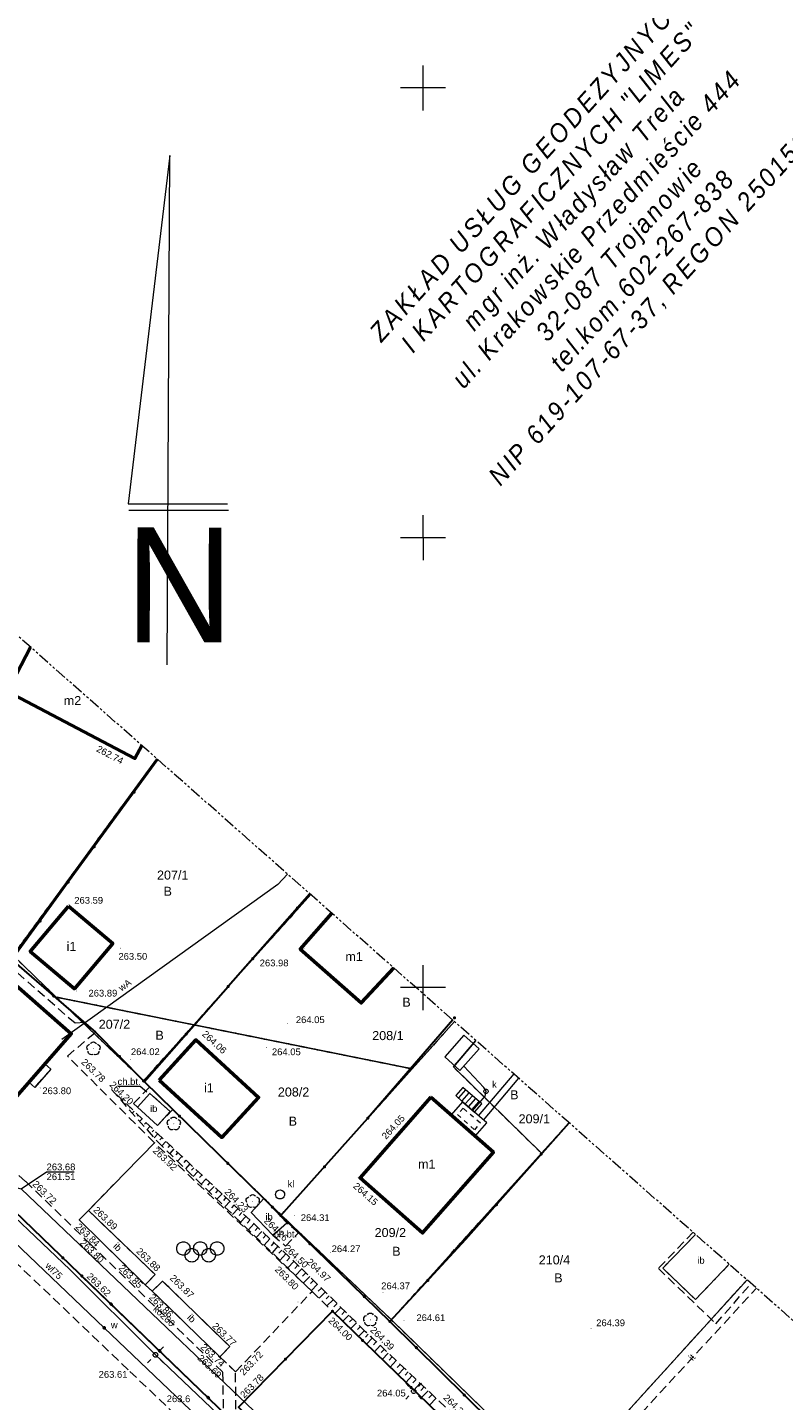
# Model space of a CAD drawing. Header units: metres. Extents: x 7427125 to 7427502, y 5541102 to 5541557.
# Tile 42 of 43: x 7427256 to 7427340, y 5541404 to 5541557. Entities that reach past the tile are written whole.
import ezdxf
from ezdxf.enums import TextEntityAlignment as Align

# ---------------------------------------------------------------- set-up
doc = ezdxf.new("R2010")
doc.units = ezdxf.units.M
doc.header["$MEASUREMENT"] = 0
for name, pattern in [('( Phantom )', [2.5, 1.25, -0.25, 0.25, -0.25, 0.25, -0.25]), ('PRZER1-1', [1, 0.5, -0.5]), ('PRZER2-1', [1.5, 1, -0.5])]:
    doc.linetypes.add(name, pattern=pattern)
for name, color, linetype, lineweight in [('GEPPGD', 7, 'Continuous', 13), ('GESBLO', 7, 'Continuous', 13), ('GESBWG', 7, 'Continuous', 13), ('GESBZO', 7, 'Continuous', 53), ('GESBZO_O', 7, 'Continuous', 53), ('GESDZI', 7, 'Continuous', 13), ('GESDZI_O', 7, 'Continuous', 13), ('GESSCH', 7, 'Continuous', 13), ('GOSRBG', 7, 'Continuous', 13), ('GSLKOG', 7, 'Continuous', 30), ('GSLTZI', 7, 'Continuous', 13), ('GSLTZI_O', 7, 'Continuous', 13), ('GSPWPN_O', 7, 'Continuous', 13), ('GSPWPS', 7, 'Continuous', 13), ('GSPWPS_O', 7, 'Continuous', 13), ('GSSIIN', 7, 'Continuous', 13), ('GSSIIN_O', 7, 'Continuous', 13), ('GSSKOD', 7, 'Continuous', 13), ('GSSKOD_O', 7, 'Continuous', 13), ('GSSSPS', 7, 'Continuous', 13), ('GSSZSN', 7, 'Continuous', 13), ('GUPELA', 7, 'Continuous', 13), ('GUPPRZ_O', 7, 'Continuous', 13), ('Pieczątka firmowa', 7, 'Continuous', 13), ('Warstwa 1', 7, 'Continuous', 0)]:
    doc.layers.add(name, color=color, linetype=linetype, lineweight=lineweight)
for name, color, linetype, lineweight, true_color in [('GESUZY', 7, 'Continuous', 13, 0x008000), ('GESUZY_O', 7, 'Continuous', 13, 0x008000), ('GSPRDL', 7, 'Continuous', 13, 0x008000), ('GULEPR', 1, 'Continuous', 13, 0xff0000), ('GULGPR', 7, 'Continuous', 13, 0xbfbf00), ('GULKPR', 7, 'Continuous', 13, 0x803300), ('GULKPR_O', 7, 'Continuous', 13, 0x803300), ('GULWPR', 5, 'Continuous', 13, 0x0000ff), ('GULWPR_O', 5, 'Continuous', 13, 0x0000ff), ('GUPKOL', 7, 'Continuous', 13, 0x803300), ('GUPKOL_O', 7, 'Continuous', 13, 0x803300), ('GUPKSD', 7, 'Continuous', 13, 0x803300), ('GUPKSD_O', 7, 'Continuous', 13, 0x803300), ('GUPWUT', 5, 'Continuous', 13, 0x0000ff), ('GUPWUT_O', 5, 'Continuous', 13, 0x0000ff), ('Ramka sekcyjna', 7, 'Continuous', 13, 0xa5007c)]:
    doc.layers.add(name, color=color, linetype=linetype, lineweight=lineweight, true_color=true_color)
doc.styles.add('Arial', font='arial.ttf')
doc.styles.get("Standard").update_dxf_attribs({"font": 'txt.shx'})
doc.styles.add('Style-Arial', font='arial.ttf')

# ---------------------------------------------------------------- blocks, each defined once
blk = doc.blocks.new('D_GEPPGD1_2')
blk.add_hatch(color=0).paths.add_polyline_path([(0, -0.045), (-0.013906, -0.042798), (-0.02645, -0.036406), (-0.036406, -0.02645), (-0.042798, -0.013906), (-0.045, 0), (-0.042798, 0.013906), (-0.036406, 0.02645), (-0.02645, 0.036406), (-0.013906, 0.042798), (0, 0.045), (0.013906, 0.042798), (0.02645, 0.036406), (0.036406, 0.02645), (0.042798, 0.013906), (0.045, 0), (0.042798, -0.013906), (0.036406, -0.02645), (0.02645, -0.036406), (0.013906, -0.042798)])
blk = doc.blocks.new('D_GUPWUT1')
blk.add_hatch(color=0).paths.add_polyline_path([(0, -0.2), (-0.051764, -0.193185), (-0.1, -0.173205), (-0.141421, -0.141421), (-0.173205, -0.1), (-0.193185, -0.051764), (-0.2, 0), (-0.193185, 0.051764), (-0.173205, 0.1), (-0.141421, 0.141421), (-0.1, 0.173205), (-0.051764, 0.193185), (0, 0.2), (0.051764, 0.193185), (0.1, 0.173205), (0.141421, 0.141421), (0.173205, 0.1), (0.193185, 0.051764), (0.2, 0), (0.193185, -0.051764), (0.173205, -0.1), (0.141421, -0.141421), (0.1, -0.173205), (0.051764, -0.193185)])
blk = doc.blocks.new('D_GUPKOL1')
at = {"color": 0, "flags": 128}
blk.add_lwpolyline([(0, 0.5), (0.12941, 0.482963), (0.25, 0.433013), (0.353553, 0.353553), (0.433013, 0.25), (0.482963, 0.12941), (0.5, 0), (0.482963, -0.12941), (0.433013, -0.25), (0.353553, -0.353553), (0.25, -0.433013), (0.12941, -0.482963), (0, -0.5), (-0.12941, -0.482963), (-0.25, -0.433013), (-0.353553, -0.353553), (-0.433013, -0.25), (-0.482963, -0.12941), (-0.5, 0), (-0.482963, 0.12941), (-0.433013, 0.25), (-0.353553, 0.353553), (-0.25, 0.433013), (-0.12941, 0.482963), (0, 0.5)], close=True, dxfattribs=at)
blk = doc.blocks.new('D_GUPKSD1_1')
at = {"color": 0, "flags": 128}
blk.add_lwpolyline([(0, 0.25), (0.064705, 0.241481), (0.125, 0.216506), (0.176777, 0.176777), (0.216506, 0.125), (0.241481, 0.064705), (0.25, 0), (0.241481, -0.064705), (0.216506, -0.125), (0.176777, -0.176777), (0.125, -0.216506), (0.064705, -0.241481), (0, -0.25), (-0.064705, -0.241481), (-0.125, -0.216506), (-0.176777, -0.176777), (-0.216506, -0.125), (-0.241481, -0.064705), (-0.25, 0), (-0.241481, 0.064705), (-0.216506, 0.125), (-0.176777, 0.176777), (-0.125, 0.216506), (-0.064705, 0.241481), (0, 0.25)], close=True, dxfattribs=at)
blk = doc.blocks.new('D_GSPWPS1')
blk.add_hatch(color=0).paths.add_polyline_path([(0, -0.045), (-0.011647, -0.043467), (-0.0225, -0.038971), (-0.03182, -0.03182), (-0.038971, -0.0225), (-0.043467, -0.011647), (-0.045, 0), (-0.043467, 0.011647), (-0.038971, 0.0225), (-0.03182, 0.03182), (-0.0225, 0.038971), (-0.011647, 0.043467), (0, 0.045), (0.011647, 0.043467), (0.0225, 0.038971), (0.03182, 0.03182), (0.038971, 0.0225), (0.043467, 0.011647), (0.045, 0), (0.043467, -0.011647), (0.038971, -0.0225), (0.03182, -0.03182), (0.0225, -0.038971), (0.011647, -0.043467)])
blk = doc.blocks.new('D_GSPRDL1')
blk.add_hatch(color=0).paths.add_polyline_path([(0, -0.045), (-0.013906, -0.042798), (-0.02645, -0.036406), (-0.036406, -0.02645), (-0.042798, -0.013906), (-0.045, 0), (-0.042798, 0.013906), (-0.036406, 0.02645), (-0.02645, 0.036406), (-0.013906, 0.042798), (0, 0.045), (0.013906, 0.042798), (0.02645, 0.036406), (0.036406, 0.02645), (0.042798, 0.013906), (0.045, 0), (0.042798, -0.013906), (0.036406, -0.02645), (0.02645, -0.036406), (0.013906, -0.042798)])
at = {"color": 0, "flags": 128}
for points in [[(-0.635969, -0.134326), (-0.70458, -0.024001), (-0.731429, 0.103115), (-0.713292, 0.231763), (-0.652348, 0.346501), (-0.55591, 0.433559), (-0.435555, 0.482485)], [(-0.324277, 0.563333), (-0.240553, 0.662679), (-0.127956, 0.727494), (0, 0.75), (0.127956, 0.727494), (0.240553, 0.662679), (0.324277, 0.563333)], [(0.435555, 0.482485), (0.55591, 0.433559), (0.652348, 0.346501), (0.713292, 0.231763), (0.731429, 0.103115), (0.70458, -0.024001), (0.635969, -0.134326)], [(-0.068773, -0.646351), (-0.194901, -0.677512), (-0.324092, -0.663766), (-0.440839, -0.606763), (-0.531129, -0.513345), (-0.584125, -0.394725), (-0.593465, -0.265141)], [(0.593465, -0.265141), (0.584125, -0.394725), (0.531129, -0.513345), (0.440839, -0.606763), (0.324092, -0.663766), (0.194901, -0.677512), (0.068773, -0.646351)]]:
    blk.add_lwpolyline(points, dxfattribs=at)
blk = doc.blocks.new('D_KOLO')
blk.add_hatch(color=0).paths.add_polyline_path([(0, -0.175), (-0.045293, -0.169037), (-0.0875, -0.151554), (-0.123744, -0.123744), (-0.151554, -0.0875), (-0.169037, -0.045293), (-0.175, 0), (-0.169037, 0.045293), (-0.151554, 0.0875), (-0.123744, 0.123744), (-0.0875, 0.151554), (-0.045293, 0.169037), (0, 0.175), (0.045293, 0.169037), (0.0875, 0.151554), (0.123744, 0.123744), (0.151554, 0.0875), (0.169037, 0.045293), (0.175, 0), (0.169037, -0.045293), (0.151554, -0.0875), (0.123744, -0.123744), (0.0875, -0.151554), (0.045293, -0.169037)])
blk = doc.blocks.new('D_GSLKOG1')
blk.add_hatch(color=0).paths.add_polyline_path([(0, -0.175), (-0.045293, -0.169037), (-0.0875, -0.151554), (-0.123744, -0.123744), (-0.151554, -0.0875), (-0.169037, -0.045293), (-0.175, 0), (-0.169037, 0.045293), (-0.151554, 0.0875), (-0.123744, 0.123744), (-0.0875, 0.151554), (-0.045293, 0.169037), (0, 0.175), (0.045293, 0.169037), (0.0875, 0.151554), (0.123744, 0.123744), (0.151554, 0.0875), (0.169037, 0.045293), (0.175, 0), (0.169037, -0.045293), (0.151554, -0.0875), (0.123744, -0.123744), (0.0875, -0.151554), (0.045293, -0.169037)])
blk = doc.blocks.new('D_GUPELA2')
at = {"extrusion": (0, 0, -1)}
blk.add_hatch(color=0, dxfattribs=at).paths.add_polyline_path([(-0.002013, -0.044955), (-0.013788, -0.042836), (-0.024849, -0.037517), (-0.033417, -0.030138), (-0.040557, -0.019497), (-0.044323, -0.007777), (-0.044986, 0.001113), (-0.043117, 0.012881), (-0.038133, 0.023893), (-0.030065, 0.033482), (-0.021281, 0.03965), (-0.011881, 0.043403), (0.001087, 0.044987), (0.013449, 0.042943), (0.024479, 0.03776), (0.034764, 0.028574), (0.041285, 0.017903), (0.044532, 0.006476), (0.04461, -0.005909), (0.04187, -0.01649), (0.036867, -0.025804), (0.029541, -0.033946), (0.020466, -0.040077), (0.00982, -0.043916)])
at = {"color": 0, "flags": 128}
for points in [[(-0.883883, 0.883883), (-0.53033, 0.53033)], [(0.883883, 0.883883), (0.53033, 0.53033)], [(-0.883883, -0.883883), (-0.53033, -0.53033)], [(0.883883, -0.883883), (0.53033, -0.53033)]]:
    blk.add_lwpolyline(points, dxfattribs=at)
blk = doc.blocks.new('D_GUPELA1')
at = {"color": 0, "flags": 128}
blk.add_lwpolyline([(0, 0.25), (0.064705, 0.241481), (0.125, 0.216506), (0.176777, 0.176777), (0.216506, 0.125), (0.241481, 0.064705), (0.25, 0), (0.241481, -0.064705), (0.216506, -0.125), (0.176777, -0.176777), (0.125, -0.216506), (0.064705, -0.241481), (0, -0.25), (-0.064705, -0.241481), (-0.125, -0.216506), (-0.176777, -0.176777), (-0.216506, -0.125), (-0.241481, -0.064705), (-0.25, 0), (-0.241481, 0.064705), (-0.216506, 0.125), (-0.176777, 0.176777), (-0.125, 0.216506), (-0.064705, 0.241481), (0, 0.25)], close=True, dxfattribs=at)
blk = doc.blocks.new('D_GSSSPS1')
at = {"color": 0, "flags": 128}
for points in [[(-1.875, 1.125), (-1.763218, 1.116623), (-1.653934, 1.09168), (-1.549587, 1.050727), (-1.45251, 0.994679), (-1.36487, 0.924789), (-1.288626, 0.842617), (-1.225481, 0.75), (-1.176845, 0.649006), (-1.143804, 0.541891), (-1.127097, 0.431048), (-1.127097, 0.318952), (-1.143804, 0.208109), (-1.176845, 0.100994), (-1.225481, 0), (-1.288626, -0.092617), (-1.36487, -0.174789), (-1.45251, -0.244679), (-1.549587, -0.300727), (-1.653934, -0.34168), (-1.763218, -0.366623), (-1.875, -0.375), (-1.986782, -0.366623), (-2.096066, -0.34168), (-2.200413, -0.300727), (-2.29749, -0.244679), (-2.38513, -0.174789), (-2.461374, -0.092617), (-2.524519, 0), (-2.573155, 0.100994), (-2.606196, 0.208109), (-2.622903, 0.318952), (-2.622903, 0.431048), (-2.606196, 0.541891), (-2.573155, 0.649006), (-2.524519, 0.75), (-2.461374, 0.842617), (-2.38513, 0.924789), (-2.29749, 0.994679), (-2.200413, 1.050727), (-2.096066, 1.09168), (-1.986782, 1.116623), (-1.875, 1.125)], [(-0.9375, 0.375), (-0.825718, 0.366623), (-0.716434, 0.34168), (-0.612087, 0.300727), (-0.51501, 0.244679), (-0.42737, 0.174789), (-0.351126, 0.092617), (-0.287981, 0), (-0.239345, -0.100994), (-0.206304, -0.208109), (-0.189597, -0.318952), (-0.189597, -0.431048), (-0.206304, -0.541891), (-0.239345, -0.649006), (-0.287981, -0.75), (-0.351126, -0.842617), (-0.42737, -0.924789), (-0.51501, -0.994679), (-0.612087, -1.050727), (-0.716434, -1.09168), (-0.825718, -1.116623), (-0.9375, -1.125), (-1.049282, -1.116623), (-1.158566, -1.09168), (-1.262913, -1.050727), (-1.35999, -0.994679), (-1.44763, -0.924789), (-1.523874, -0.842617), (-1.587019, -0.75), (-1.635655, -0.649006), (-1.668696, -0.541891), (-1.685403, -0.431048), (-1.685403, -0.318952), (-1.668696, -0.208109), (-1.635655, -0.100994), (-1.587019, 0), (-1.523874, 0.092617), (-1.44763, 0.174789), (-1.35999, 0.244679), (-1.262913, 0.300727), (-1.158566, 0.34168), (-1.049282, 0.366623), (-0.9375, 0.375)], [(0, 1.125), (0.111782, 1.116623), (0.221066, 1.09168), (0.325413, 1.050727), (0.42249, 0.994679), (0.51013, 0.924789), (0.586374, 0.842617), (0.649519, 0.75), (0.698155, 0.649006), (0.731196, 0.541891), (0.747903, 0.431048), (0.747903, 0.318952), (0.731196, 0.208109), (0.698155, 0.100994), (0.649519, 0), (0.586374, -0.092617), (0.51013, -0.174789), (0.42249, -0.244679), (0.325413, -0.300727), (0.221066, -0.34168), (0.111782, -0.366623), (0, -0.375), (-0.111782, -0.366623), (-0.221066, -0.34168), (-0.325413, -0.300727), (-0.42249, -0.244679), (-0.51013, -0.174789), (-0.586374, -0.092617), (-0.649519, 0), (-0.698155, 0.100994), (-0.731196, 0.208109), (-0.747903, 0.318952), (-0.747903, 0.431048), (-0.731196, 0.541891), (-0.698155, 0.649006), (-0.649519, 0.75), (-0.586374, 0.842617), (-0.51013, 0.924789), (-0.42249, 0.994679), (-0.325413, 1.050727), (-0.221066, 1.09168), (-0.111782, 1.116623), (0, 1.125)], [(0.9375, 0.375), (1.049282, 0.366623), (1.158566, 0.34168), (1.262913, 0.300727), (1.35999, 0.244679), (1.44763, 0.174789), (1.523874, 0.092617), (1.587019, 0), (1.635655, -0.100994), (1.668696, -0.208109), (1.685403, -0.318952), (1.685403, -0.431048), (1.668696, -0.541891), (1.635655, -0.649006), (1.587019, -0.75), (1.523874, -0.842617), (1.44763, -0.924789), (1.35999, -0.994679), (1.262913, -1.050727), (1.158566, -1.09168), (1.049282, -1.116623), (0.9375, -1.125), (0.825718, -1.116623), (0.716434, -1.09168), (0.612087, -1.050727), (0.51501, -0.994679), (0.42737, -0.924789), (0.351126, -0.842617), (0.287981, -0.75), (0.239345, -0.649006), (0.206304, -0.541891), (0.189597, -0.431048), (0.189597, -0.318952), (0.206304, -0.208109), (0.239345, -0.100994), (0.287981, 0), (0.351126, 0.092617), (0.42737, 0.174789), (0.51501, 0.244679), (0.612087, 0.300727), (0.716434, 0.34168), (0.825718, 0.366623), (0.9375, 0.375)], [(1.875, 1.125), (1.986782, 1.116623), (2.096066, 1.09168), (2.200413, 1.050727), (2.29749, 0.994679), (2.38513, 0.924789), (2.461374, 0.842617), (2.524519, 0.75), (2.573155, 0.649006), (2.606196, 0.541891), (2.622903, 0.431048), (2.622903, 0.318952), (2.606196, 0.208109), (2.573155, 0.100994), (2.524519, 0), (2.461374, -0.092617), (2.38513, -0.174789), (2.29749, -0.244679), (2.200413, -0.300727), (2.096066, -0.34168), (1.986782, -0.366623), (1.875, -0.375), (1.763218, -0.366623), (1.653934, -0.34168), (1.549587, -0.300727), (1.45251, -0.244679), (1.36487, -0.174789), (1.288626, -0.092617), (1.225481, 0), (1.176845, 0.100994), (1.143804, 0.208109), (1.127097, 0.318952), (1.127097, 0.431048), (1.143804, 0.541891), (1.176845, 0.649006), (1.225481, 0.75), (1.288626, 0.842617), (1.36487, 0.924789), (1.45251, 0.994679), (1.549587, 1.050727), (1.653934, 1.09168), (1.763218, 1.116623), (1.875, 1.125)]]:
    blk.add_lwpolyline(points, close=True, dxfattribs=at)
blk = doc.blocks.new('PN_3')
at = {"layer": 'Warstwa 1', "color": 7, "linetype": 'Continuous', "lineweight": 0, "ltscale": 0.1}
for p, q in [((64, 5720), (-614, 56)), ((22, -2565), (64, 5720)), ((-614, 56), (1006, 53)), ((-602, -47), (1019, -50))]:
    blk.add_line(p, q, dxfattribs=at)
at = {"layer": 'Warstwa 1', "color": 7, "linetype": 'Continuous', "lineweight": 0, "style": 'Style-Arial', "width": 0.93752}
blk.add_text('N', height=1868, rotation=359.8848, dxfattribs=at).set_placement((-664, -2197))
blk = doc.blocks.new('2_3')
at = {"layer": 'Warstwa 1', "color": 0, "linetype": 'Continuous', "lineweight": 0, "ltscale": 0.1}
blk.add_blockref('PN_3', (-36, 59), dxfattribs=at)

msp = doc.modelspace()

# ---------------------------------------------------------------- linework, layer by layer
at = {"layer": 'GESBLO', "color": 7, "linetype": 'Continuous', "lineweight": 13, "flags": 128}
msp.add_lwpolyline([(7427268.73, 5541476.92), (7427267.97, 5541475.48), (7427253.79, 5541482.91), (7427256.37, 5541487.83)], dxfattribs=at)
at = {"layer": 'GESBWG', "color": 7, "linetype": 'Continuous', "lineweight": 13, "flags": 128}
msp.add_lwpolyline([(7427303.12, 5541435.85), (7427305.79, 5541433.5), (7427307.09, 5541434.97), (7427304.41, 5541437.32), (7427303.12, 5541435.85)], close=True, dxfattribs=at)
at = {"layer": 'GESBWG', "color": 7, "linetype": 'PRZER1-1', "lineweight": 13}
msp.add_lwpolyline([(7427303.83, 5541435.9), (7427305.75, 5541434.2), (7427306.38, 5541434.93), (7427304.46, 5541436.61), (7427303.83, 5541435.9)], close=True, dxfattribs=at)
at = {"layer": 'GESBZO', "color": 7, "linetype": 'Continuous', "lineweight": 53, "flags": 128}
for points in [[(7427268.73, 5541476.92), (7427267.97, 5541475.48), (7427253.79, 5541482.91), (7427256.37, 5541487.83)], [(7427296.75, 5541452.19), (7427293.13, 5541448.31), (7427286.35, 5541454.29), (7427289.86, 5541458.27)]]:
    msp.add_lwpolyline(points, dxfattribs=at)
for points in [[(7427260.58, 5541459.06), (7427265.49, 5541454.92), (7427261.24, 5541449.88), (7427256.33, 5541454.02), (7427260.58, 5541459.06)], [(7427253.84, 5541451.05), (7427260.89, 5541444.87), (7427250.46, 5541432.98), (7427243.41, 5541439.16), (7427253.84, 5541451.05)], [(7427270.67, 5541439.73), (7427274.73, 5541444.18), (7427281.71, 5541437.8), (7427277.64, 5541433.35), (7427270.67, 5541439.73)], [(7427300.87, 5541437.82), (7427307.83, 5541431.71), (7427299.96, 5541422.74), (7427293, 5541428.85), (7427300.87, 5541437.82)]]:
    msp.add_lwpolyline(points, close=True, dxfattribs=at)
at = {"layer": 'GESDZI', "color": 7, "linetype": 'Continuous', "lineweight": 13, "flags": 128}
for points in [[(7427270.41, 5541475.44), (7427254.41, 5541453.57), (7427252.46, 5541450.31), (7427235.28, 5541454.33), (7427249.83, 5541481.53), (7427254.12, 5541489.81)], [(7427287.52, 5541460.34), (7427274.5, 5541445.87), (7427259.22, 5541448.94), (7427254.41, 5541453.57), (7427270.41, 5541475.44)], [(7427303.5, 5541446.23), (7427298.79, 5541440.97), (7427274.5, 5541445.87), (7427287.52, 5541460.34)], [(7427206.1, 5541403.07), (7427222.77, 5541419.91), (7427222.77, 5541419.91), (7427244.15, 5541442.18), (7427252.46, 5541450.31), (7427254.41, 5541453.57), (7427259.22, 5541448.94), (7427268.91, 5541439.64), (7427284.23, 5541424.73), (7427296.48, 5541413.08), (7427315.34, 5541394.75)], [(7427305.88, 5541444.13), (7427303.38, 5541441.18), (7427313.17, 5541431.59), (7427296.48, 5541413.08), (7427284.23, 5541424.73), (7427298.79, 5541440.97), (7427303.5, 5541446.23)], [(7427316.24, 5541434.99), (7427313.17, 5541431.59), (7427303.38, 5541441.18), (7427305.88, 5541444.13)], [(7427336.03, 5541417.52), (7427315.34, 5541394.75), (7427296.48, 5541413.08), (7427313.17, 5541431.59), (7427316.24, 5541434.99)], [(7427355.66, 5541400.19), (7427334.14, 5541376.5), (7427315.34, 5541394.75), (7427336.03, 5541417.52)]]:
    msp.add_lwpolyline(points, dxfattribs=at)
for points in [[(7427274.5, 5541445.87), (7427268.91, 5541439.64), (7427259.22, 5541448.94), (7427274.5, 5541445.87)], [(7427274.5, 5541445.87), (7427298.79, 5541440.97), (7427284.23, 5541424.73), (7427268.91, 5541439.64), (7427274.5, 5541445.87)]]:
    msp.add_lwpolyline(points, close=True, dxfattribs=at)
at = {"layer": 'GESSCH', "color": 7, "linetype": 'Continuous', "lineweight": 13, "flags": 128}
msp.add_lwpolyline([(7427304.41, 5541437.32), (7427305.73, 5541436.16), (7427306.54, 5541437.08), (7427304.44, 5541438.91), (7427303.64, 5541438), (7427304.41, 5541437.32)], close=True, dxfattribs=at)
for points in [[(7427304.74, 5541438.65), (7427303.93, 5541437.74)], [(7427305.11, 5541438.32), (7427304.31, 5541437.41)], [(7427304.68, 5541437.08), (7427305.49, 5541437.99)], [(7427305.06, 5541436.75), (7427305.87, 5541437.67)], [(7427305.44, 5541436.42), (7427306.24, 5541437.34)]]:
    msp.add_lwpolyline(points, dxfattribs=at)
at = {"layer": 'GESUZY', "color": 96, "linetype": 'PRZER1-1', "lineweight": 13, "true_color": 0x008000}
for points in [[(7427270.41, 5541475.44), (7427254.41, 5541453.57), (7427252.46, 5541450.31), (7427235.28, 5541454.33), (7427249.83, 5541481.53), (7427254.12, 5541489.81)], [(7427287.52, 5541460.34), (7427274.5, 5541445.87), (7427259.22, 5541448.94), (7427254.41, 5541453.57), (7427270.41, 5541475.44)], [(7427303.5, 5541446.23), (7427298.79, 5541440.97), (7427274.5, 5541445.87), (7427287.52, 5541460.34)], [(7427305.88, 5541444.13), (7427303.38, 5541441.18), (7427313.17, 5541431.59), (7427296.48, 5541413.08), (7427284.23, 5541424.73), (7427298.79, 5541440.97), (7427303.5, 5541446.23)], [(7427316.24, 5541434.99), (7427313.17, 5541431.59), (7427303.38, 5541441.18), (7427305.88, 5541444.13)], [(7427336.03, 5541417.52), (7427315.34, 5541394.75), (7427296.48, 5541413.08), (7427313.17, 5541431.59), (7427316.24, 5541434.99)], [(7427355.66, 5541400.19), (7427334.14, 5541376.5), (7427315.34, 5541394.75), (7427336.03, 5541417.52)]]:
    msp.add_lwpolyline(points, dxfattribs=at)
for points in [[(7427172.66, 5541368.39), (7427206.1, 5541403.07), (7427222.77, 5541419.91), (7427244.15, 5541442.18), (7427252.46, 5541450.31), (7427254.41, 5541453.57), (7427259.22, 5541448.94), (7427268.91, 5541439.64), (7427284.23, 5541424.73), (7427296.48, 5541413.08), (7427315.34, 5541394.75), (7427334.14, 5541376.5), (7427348.33, 5541362.8), (7427354.64, 5541356.58), (7427273.39, 5541280.26), (7427247.55, 5541303.23), (7427241.97, 5541307.49), (7427230.33, 5541315.24), (7427210.43, 5541329.61), (7427196.99, 5541343.41), (7427172.66, 5541368.39)], [(7427259.22, 5541448.94), (7427274.5, 5541445.87), (7427268.91, 5541439.64), (7427259.22, 5541448.94)], [(7427268.91, 5541439.64), (7427274.5, 5541445.87), (7427298.79, 5541440.97), (7427284.23, 5541424.73), (7427268.91, 5541439.64)]]:
    msp.add_lwpolyline(points, close=True, dxfattribs=at)
at = {"layer": 'GOSRBG', "color": 7, "linetype": '( Phantom )', "lineweight": 13, "flags": 128}
msp.add_lwpolyline([(7427455.09, 5541312.43), (7427244.2, 5541498.57), (7427125.24, 5541372.71), (7427331.36, 5541179.81), (7427455.09, 5541312.43)], close=True, dxfattribs=at)
at = {"layer": 'GSLKOG', "color": 7, "linetype": 'Continuous', "lineweight": 30, "flags": 128}
for points in [[(7427270.52, 5541475.34), (7427260.55, 5541461.73)], [(7427260.55, 5541461.73), (7427254.28, 5541453.08), (7427263.58, 5541445.06), (7427268.91, 5541439.64), (7427269, 5541439.54), (7427278.33, 5541450.12)], [(7427287.43, 5541460.42), (7427278.33, 5541450.12)], [(7427303.3, 5541446.41), (7427293.87, 5541435.49)], [(7427268.91, 5541439.64), (7427282.3, 5541426.55), (7427284.2, 5541424.66), (7427293.87, 5541435.49)], [(7427296.32, 5541412.9), (7427304.75, 5541422.03), (7427316.25, 5541434.98)], [(7427251.42, 5541428.17), (7427279.27, 5541401.39), (7427262.07, 5541417.95)], [(7427284.2, 5541424.66), (7427290.64, 5541418.41), (7427296.32, 5541412.9), (7427307.53, 5541401.81), (7427315.17, 5541394.57), (7427316.03, 5541393.76), (7427325.27, 5541384.8)]]:
    msp.add_lwpolyline(points, dxfattribs=at)
msp.add_lwpolyline([(7427289.93, 5541414.03), (7427339.74, 5541365.82), (7427329.43, 5541355.16), (7427315.54, 5541368.58), (7427302.06, 5541381.59), (7427288.5, 5541394.62), (7427279.48, 5541403.38), (7427289.93, 5541414.03)], close=True, dxfattribs=at)
at = {"layer": 'GSLTZI', "color": 7, "linetype": 'PRZER2-1', "lineweight": 13}
msp.add_lwpolyline([(7427316.18, 5541393.94), (7427337.08, 5541416.59)], dxfattribs=at)
at = {"layer": 'GSSIIN', "color": 7, "linetype": 'Continuous', "lineweight": 13, "flags": 128}
for points in [[(7427304.11, 5541440.79), (7427306.25, 5541443.21), (7427304.54, 5541444.72), (7427302.41, 5541442.3), (7427304.11, 5541440.79)], [(7427256.16, 5541439.48), (7427257.96, 5541441.53), (7427258.61, 5541440.95), (7427256.82, 5541438.91), (7427256.16, 5541439.48)], [(7427270.47, 5541434.69), (7427268.24, 5541436.7), (7427269.64, 5541438.25), (7427271.87, 5541436.24), (7427270.47, 5541434.69)], [(7427282.3, 5541426.55), (7427280.89, 5541425.01), (7427283.3, 5541422.5), (7427284.86, 5541423.86), (7427282.3, 5541426.55)], [(7427261.75, 5541424.2), (7427262.8, 5541425.24), (7427270.2, 5541418.1), (7427269.12, 5541416.97), (7427261.75, 5541424.2)], [(7427269.89, 5541416.27), (7427271.04, 5541417.39), (7427278.51, 5541410.1), (7427277.41, 5541408.96), (7427269.89, 5541416.27)]]:
    msp.add_lwpolyline(points, close=True, dxfattribs=at)
msp.add_lwpolyline([(7427330.29, 5541422.58), (7427326.67, 5541418.82), (7427330.29, 5541415.33), (7427334.06, 5541419.26)], dxfattribs=at)
at = {"layer": 'GSSKOD', "color": 7, "linetype": 'PRZER2-1', "lineweight": 13}
for points in [[(7427279.18, 5541403.15), (7427279.16, 5541407.3), (7427277.41, 5541408.96), (7427269.89, 5541416.27), (7427269.12, 5541416.97), (7427261.75, 5541424.2), (7427262.8, 5541425.24), (7427270.14, 5541432.76), (7427260.46, 5541442.38), (7427263.58, 5541445.06), (7427262.36, 5541446.11), (7427261.31, 5541446.04), (7427254.6, 5541451.9), (7427253.84, 5541451.05), (7427260.89, 5541444.87), (7427257.96, 5541441.53), (7427258.61, 5541440.95), (7427256.82, 5541438.91), (7427256.16, 5541439.48), (7427250.46, 5541432.98), (7427255.82, 5541428.46), (7427262.97, 5541421.54), (7427277.72, 5541407.27), (7427277.78, 5541403.1)], [(7427330.03, 5541422.82), (7427326.18, 5541418.79), (7427332.57, 5541412.65), (7427336.49, 5541417.11)], [(7427330.29, 5541422.58), (7427326.67, 5541418.82), (7427330.29, 5541415.33), (7427334.06, 5541419.26)]]:
    msp.add_lwpolyline(points, dxfattribs=at)
for points in [[(7427270.47, 5541434.69), (7427271.87, 5541436.24), (7427269.64, 5541438.25), (7427268.24, 5541436.7), (7427267.81, 5541437.12), (7427269.61, 5541438.96), (7427272.17, 5541436.45), (7427270.47, 5541434.69)], [(7427283.3, 5541422.5), (7427284.71, 5541421.28), (7427286.15, 5541422.75), (7427284.86, 5541423.86), (7427283.3, 5541422.5)]]:
    msp.add_lwpolyline(points, close=True, dxfattribs=at)
at = {"layer": 'GSSKOD_O', "color": 7, "linetype": 'Continuous', "lineweight": 13, "flags": 128}
msp.add_lwpolyline([(7427269.28, 5541438.39), (7427268.55, 5541439.02), (7427266.09, 5541439.02)], dxfattribs=at)
at = {"layer": 'GSSSPS', "color": 7, "linetype": 'PRZER2-1', "lineweight": 13}
for points in [[(7427262.8, 5541425.24), (7427270.2, 5541418.1), (7427269.12, 5541416.97), (7427269.89, 5541416.27), (7427271.04, 5541417.39), (7427278.51, 5541410.1), (7427277.41, 5541408.96), (7427279.16, 5541407.3), (7427287.66, 5541416.23), (7427270.14, 5541432.76), (7427262.8, 5541425.24)], [(7427325.5, 5541351.43), (7427306.07, 5541370.24), (7427287.66, 5541388.02), (7427267.21, 5541407.54), (7427249.59, 5541424.33), (7427232.75, 5541408.08), (7427214.92, 5541390.83), (7427198.74, 5541375.11), (7427216.99, 5541357.99), (7427237.17, 5541338.69), (7427257.34, 5541319.54), (7427274.77, 5541302.65), (7427288.62, 5541316.14), (7427307.55, 5541334.27), (7427325.5, 5541351.43)], [(7427339.74, 5541365.82), (7427289.93, 5541414.03), (7427279.48, 5541403.38), (7427329.43, 5541355.16), (7427339.74, 5541365.82)]]:
    msp.add_lwpolyline(points, close=True, dxfattribs=at)
at = {"layer": 'GSSZSN', "color": 7, "linetype": 'PRZER2-1', "lineweight": 13}
msp.add_lwpolyline([(7427310.13, 5541396.18), (7427293.62, 5541411.76), (7427286.24, 5541419.02), (7427277.67, 5541427.06), (7427270.99, 5541433.3), (7427265.35, 5541438.68), (7427270.43, 5541432.92), (7427289.93, 5541414.03), (7427339.74, 5541365.82)], dxfattribs=at)
at = {"layer": 'GSSZSN', "color": 7, "linetype": 'Continuous', "lineweight": 13, "flags": 128}
for points in [[(7427265.68, 5541438.37), (7427265.66, 5541438.36)], [(7427266.12, 5541437.95), (7427266.05, 5541437.88)], [(7427266.56, 5541437.53), (7427266.51, 5541437.48)], [(7427267, 5541437.11), (7427266.86, 5541436.97)], [(7427267.44, 5541436.69), (7427267.35, 5541436.6)], [(7427267.88, 5541436.27), (7427267.67, 5541436.05)], [(7427268.32, 5541435.85), (7427268.2, 5541435.72)], [(7427268.76, 5541435.43), (7427268.48, 5541435.13)], [(7427269.2, 5541435), (7427269.04, 5541434.84)], [(7427269.64, 5541434.58), (7427269.29, 5541434.21)], [(7427270.08, 5541434.16), (7427269.89, 5541433.96)], [(7427270.53, 5541433.74), (7427270.1, 5541433.3)], [(7427270.97, 5541433.32), (7427270.74, 5541433.08)], [(7427271.41, 5541432.91), (7427270.95, 5541432.41)], [(7427271.86, 5541432.49), (7427271.62, 5541432.24)], [(7427272.3, 5541432.07), (7427271.83, 5541431.57)], [(7427272.75, 5541431.66), (7427272.51, 5541431.4)], [(7427273.19, 5541431.24), (7427272.7, 5541430.72)], [(7427273.64, 5541430.83), (7427273.39, 5541430.56)], [(7427274.08, 5541430.41), (7427273.58, 5541429.87)], [(7427274.53, 5541429.99), (7427274.27, 5541429.72)], [(7427274.97, 5541429.58), (7427274.45, 5541429.02)], [(7427275.42, 5541429.16), (7427275.16, 5541428.88)], [(7427275.87, 5541428.75), (7427275.33, 5541428.17)], [(7427276.31, 5541428.33), (7427276.04, 5541428.04)], [(7427276.76, 5541427.91), (7427276.21, 5541427.33)], [(7427277.2, 5541427.5), (7427276.92, 5541427.2)], [(7427277.65, 5541427.08), (7427277.08, 5541426.48)], [(7427278.09, 5541426.67), (7427277.8, 5541426.36)], [(7427278.54, 5541426.25), (7427277.96, 5541425.63)], [(7427278.98, 5541425.83), (7427278.69, 5541425.52)], [(7427279.42, 5541425.41), (7427278.83, 5541424.78)], [(7427279.87, 5541425), (7427279.57, 5541424.68)], [(7427280.31, 5541424.58), (7427279.71, 5541423.93)], [(7427280.76, 5541424.16), (7427280.45, 5541423.84)], [(7427281.2, 5541423.75), (7427280.58, 5541423.09)], [(7427281.65, 5541423.33), (7427281.33, 5541423)], [(7427282.09, 5541422.91), (7427281.46, 5541422.24)], [(7427282.54, 5541422.5), (7427282.22, 5541422.15)], [(7427282.98, 5541422.08), (7427282.33, 5541421.39)], [(7427283.42, 5541421.66), (7427283.1, 5541421.31)], [(7427283.87, 5541421.25), (7427283.21, 5541420.54)], [(7427284.31, 5541420.83), (7427283.98, 5541420.47)], [(7427284.76, 5541420.41), (7427284.08, 5541419.69)], [(7427285.2, 5541419.99), (7427284.86, 5541419.63)], [(7427285.65, 5541419.58), (7427284.96, 5541418.85)], [(7427286.09, 5541419.16), (7427285.74, 5541418.79)], [(7427286.53, 5541418.74), (7427285.82, 5541418.01)], [(7427286.96, 5541418.31), (7427286.61, 5541417.95)], [(7427287.4, 5541417.88), (7427286.69, 5541417.17)], [(7427287.83, 5541417.45), (7427287.48, 5541417.1)], [(7427288.27, 5541417.03), (7427287.57, 5541416.32)], [(7427288.7, 5541416.6), (7427288.35, 5541416.25)], [(7427289.13, 5541416.17), (7427288.44, 5541415.47)], [(7427289.57, 5541415.75), (7427289.23, 5541415.4)], [(7427290, 5541415.32), (7427289.32, 5541414.62)], [(7427290.44, 5541414.89), (7427290.1, 5541414.54)], [(7427290.87, 5541414.46), (7427290.19, 5541413.77)], [(7427291.31, 5541414.04), (7427290.97, 5541413.69)], [(7427291.74, 5541413.61), (7427291.07, 5541412.93)], [(7427292.18, 5541413.18), (7427291.84, 5541412.84)], [(7427292.61, 5541412.75), (7427291.95, 5541412.08)], [(7427293.04, 5541412.33), (7427292.71, 5541411.99)], [(7427293.48, 5541411.9), (7427292.82, 5541411.23)], [(7427293.92, 5541411.48), (7427293.6, 5541411.14)], [(7427294.36, 5541411.06), (7427293.71, 5541410.37)], [(7427294.81, 5541410.64), (7427294.48, 5541410.29)], [(7427295.25, 5541410.22), (7427294.59, 5541409.52)], [(7427295.69, 5541409.8), (7427295.36, 5541409.45)], [(7427296.14, 5541409.39), (7427295.46, 5541408.67)], [(7427296.58, 5541408.97), (7427296.24, 5541408.61)], [(7427297.02, 5541408.55), (7427296.34, 5541407.83)], [(7427297.46, 5541408.13), (7427297.12, 5541407.77)], [(7427297.91, 5541407.71), (7427297.21, 5541406.98)], [(7427298.35, 5541407.3), (7427298, 5541406.93)], [(7427298.79, 5541406.88), (7427298.09, 5541406.13)], [(7427299.24, 5541406.46), (7427298.88, 5541406.08)], [(7427299.68, 5541406.04), (7427298.97, 5541405.28)], [(7427300.12, 5541405.62), (7427299.76, 5541405.24)], [(7427300.57, 5541405.2), (7427299.84, 5541404.44)], [(7427301.01, 5541404.79), (7427300.65, 5541404.4)], [(7427301.45, 5541404.37), (7427300.72, 5541403.59)]]:
    msp.add_lwpolyline(points, dxfattribs=at)
at = {"layer": 'GULEPR', "color": 1, "linetype": 'Continuous', "lineweight": 13, "true_color": 0xff0000, "flags": 128}
msp.add_lwpolyline([(7427273.38, 5541299.75), (7427274, 5541300.05), (7427274.8, 5541299.9), (7427275.74, 5541300.16), (7427276.68, 5541300.64), (7427281.08, 5541304.87), (7427295.69, 5541319.28), (7427307.57, 5541330.68), (7427318.49, 5541341.19), (7427328.14, 5541350.91), (7427329.28, 5541352.28), (7427320.34, 5541361.07), (7427309.87, 5541371.16), (7427293.43, 5541387.14), (7427270.25, 5541409.19), (7427260.72, 5541418.67), (7427250.71, 5541428.17)], dxfattribs=at)
at = {"layer": 'GULGPR', "color": 52, "linetype": 'Continuous', "lineweight": 13, "true_color": 0xbfbf00, "flags": 128}
msp.add_lwpolyline([(7427310.63, 5541439.94), (7427306.7, 5541435.26)], dxfattribs=at)
at = {"layer": 'GULKPR', "color": 36, "linetype": 'Continuous', "lineweight": 13, "true_color": 0x803300, "flags": 128}
for points in [[(7427305.5, 5541436.31), (7427306.92, 5541437.94), (7427307.01, 5541438.48), (7427306.77, 5541438.91), (7427304.53, 5541441.26)], [(7427185.19, 5541422.37), (7427188.48, 5541421.29), (7427191.61, 5541420.26), (7427209.24, 5541403.8), (7427237.32, 5541432.27), (7427255.3, 5541427.63), (7427291.69, 5541392.97), (7427328.11, 5541358.42)]]:
    msp.add_lwpolyline(points, dxfattribs=at)
at = {"layer": 'GULWPR', "color": 5, "linetype": 'Continuous', "lineweight": 13, "true_color": 0x0000ff, "flags": 128}
for points in [[(7427284.94, 5541462.61), (7427283.84, 5541461.48), (7427259.85, 5541444.25)], [(7427310.1, 5541440.41), (7427306.12, 5541435.77)]]:
    msp.add_lwpolyline(points, dxfattribs=at)
msp.add_lwpolyline([(7427285.8, 5541310.71), (7427290.21, 5541315.14), (7427311.17, 5541335.83), (7427327.89, 5541351.97), (7427312.75, 5541365.85), (7427288.52, 5541389.34), (7427264.55, 5541412.19), (7427249.48, 5541426.52), (7427233.96, 5541411.12), (7427212.43, 5541390.58), (7427197.15, 5541375.53), (7427212.18, 5541361.35), (7427223.69, 5541349.97), (7427236.46, 5541338.07), (7427248.82, 5541326.08), (7427261.1, 5541314.52), (7427275.42, 5541300.81), (7427285.8, 5541310.71)], close=True, dxfattribs=at)
at = {"layer": 'GUPPRZ_O', "color": 36, "linetype": 'Continuous', "lineweight": 13, "true_color": 0x803300, "flags": 128}
msp.add_lwpolyline([(7427255.3, 5541427.63), (7427258.14, 5541429.53), (7427261.22, 5541429.53)], dxfattribs=at)
at = {"layer": 'Ramka sekcyjna', "color": 7, "linetype": 'Continuous', "lineweight": 13, "flags": 128}
for points in [[(7427300, 5541547.5), (7427300, 5541552.5)], [(7427302.5, 5541550), (7427297.5, 5541550)], [(7427300, 5541500), (7427300, 5541502.5)], [(7427302.5, 5541500), (7427297.5, 5541500)], [(7427302.5, 5541500), (7427297.5, 5541500)], [(7427300, 5541500), (7427300, 5541497.5)], [(7427300, 5541447.5), (7427300, 5541452.5)], [(7427302.5, 5541450), (7427297.5, 5541450)]]:
    msp.add_lwpolyline(points, dxfattribs=at)

# ---------------------------------------------------------------- block references
at = {"layer": 'GEPPGD', "color": 7, "linetype": 'Continuous', "lineweight": 13}
for p in [(7427259.22, 5541448.94), (7427274.5, 5541445.87), (7427298.79, 5541440.97), (7427303.38, 5541441.18), (7427268.91, 5541439.64), (7427313.17, 5541431.59), (7427284.23, 5541424.73), (7427296.48, 5541413.08)]:
    msp.add_blockref('D_GEPPGD1_2', p, dxfattribs=at)
at = {"layer": 'GSLKOG', "color": 7, "linetype": 'Continuous', "lineweight": 30}
for name, p, rotation in [('D_KOLO', (7427267.86, 5541471.72), 233.7922109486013), ('D_KOLO', (7427267.86, 5541471.72), 233.7922109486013), ('D_KOLO', (7427263.43, 5541465.66), 233.7922109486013), ('D_KOLO', (7427263.43, 5541465.66), 233.7922109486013), ('D_GSLKOG1', (7427260.55, 5541461.73), 234.0633156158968), ('D_GSLKOG1', (7427260.55, 5541461.73), 233.7922109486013), ('D_KOLO', (7427286.04, 5541458.85), 228.5443130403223), ('D_KOLO', (7427286.04, 5541458.85), 228.5443130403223), ('D_KOLO', (7427257.42, 5541457.4), 234.0633156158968), ('D_KOLO', (7427257.42, 5541457.4), 234.0633156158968), ('D_KOLO', (7427281.07, 5541453.22), 228.5443130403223), ('D_KOLO', (7427281.07, 5541453.22), 228.5443130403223), ('D_KOLO', (7427258.93, 5541449.07), 319.226646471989), ('D_KOLO', (7427258.93, 5541449.07), 319.226646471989), ('D_GSLKOG1', (7427278.33, 5541450.12), 48.59245838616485), ('D_GSLKOG1', (7427278.33, 5541450.12), 228.5443130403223), ('D_KOLO', (7427303.5, 5541446.64), 229.1962848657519), ('D_KOLO', (7427303.5, 5541446.64), 229.1962848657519), ('D_KOLO', (7427273.67, 5541444.83), 48.59245838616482), ('D_KOLO', (7427273.67, 5541444.83), 48.59245838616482), ('D_KOLO', (7427266.25, 5541442.35), 314.5203256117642), ('D_KOLO', (7427266.25, 5541442.35), 314.5203256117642), ('D_KOLO', (7427298.6, 5541440.97), 229.1962848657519), ('D_KOLO', (7427298.6, 5541440.97), 229.1962848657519), ('D_GSLKOG1', (7427268.91, 5541439.64), 315.6490935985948), ('D_KOLO', (7427272.92, 5541435.72), 315.6490935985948), ('D_KOLO', (7427272.92, 5541435.72), 315.6490935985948), ('D_GSLKOG1', (7427293.87, 5541435.49), 229.1962848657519), ('D_GSLKOG1', (7427293.87, 5541435.49), 48.23864897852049), ('D_KOLO', (7427313.14, 5541431.48), 48.38969378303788), ('D_KOLO', (7427313.14, 5541431.48), 48.38969378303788), ('D_KOLO', (7427278.29, 5541430.47), 315.6490935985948), ('D_KOLO', (7427278.29, 5541430.47), 315.6490935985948), ('D_KOLO', (7427289.04, 5541430.08), 48.2386489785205), ('D_KOLO', (7427289.04, 5541430.08), 48.2386489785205), ('D_KOLO', (7427283.25, 5541425.61), 315.1511758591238), ('D_KOLO', (7427283.25, 5541425.61), 315.1511758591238), ('D_GSLKOG1', (7427284.2, 5541424.66), 315.8577923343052), ('D_KOLO', (7427308.16, 5541425.87), 48.38969378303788), ('D_KOLO', (7427308.16, 5541425.87), 48.38969378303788), ('D_KOLO', (7427287.42, 5541421.54), 315.8577923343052), ('D_KOLO', (7427287.42, 5541421.54), 315.8577923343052), ('D_KOLO', (7427259.94, 5541419.98), 316.1220693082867), ('D_KOLO', (7427259.94, 5541419.98), 316.1220693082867), ('D_GSLKOG1', (7427262.07, 5541417.95), 136.0860458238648), ('D_KOLO', (7427300.54, 5541417.47), 47.28279165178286), ('D_KOLO', (7427300.54, 5541417.47), 47.28279165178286), ('D_KOLO', (7427293.48, 5541415.66), 315.8703783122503), ('D_KOLO', (7427293.48, 5541415.66), 315.8703783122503), ('D_KOLO', (7427265.27, 5541414.87), 136.0860458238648), ('D_KOLO', (7427265.27, 5541414.87), 136.0860458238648), ('D_KOLO', (7427265.35, 5541414.78), 316.1220693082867), ('D_KOLO', (7427265.35, 5541414.78), 316.1220693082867), ('D_GSLKOG1', (7427289.93, 5541414.03), 315.935167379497), ('D_GSLKOG1', (7427289.93, 5541414.03), 45.54307169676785), ('D_GSLKOG1', (7427296.32, 5541412.9), 47.28279165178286), ('D_KOLO', (7427270.67, 5541409.67), 136.0860458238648), ('D_KOLO', (7427270.67, 5541409.67), 136.0860458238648), ('D_KOLO', (7427270.75, 5541409.58), 316.1220693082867), ('D_KOLO', (7427270.75, 5541409.58), 316.1220693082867), ('D_KOLO', (7427293.28, 5541410.79), 315.935167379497), ('D_KOLO', (7427293.28, 5541410.79), 315.935167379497), ('D_KOLO', (7427299.26, 5541409.99), 315.3083151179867), ('D_KOLO', (7427299.26, 5541409.99), 315.3083151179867), ('D_KOLO', (7427284.7, 5541408.71), 45.54307169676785), ('D_KOLO', (7427284.7, 5541408.71), 45.54307169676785), ('D_KOLO', (7427298.67, 5541405.57), 315.935167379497), ('D_KOLO', (7427298.67, 5541405.57), 315.935167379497), ('D_KOLO', (7427276.07, 5541404.47), 136.0860458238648), ('D_KOLO', (7427276.07, 5541404.47), 136.0860458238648), ('D_KOLO', (7427276.16, 5541404.38), 316.1220693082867), ('D_KOLO', (7427276.16, 5541404.38), 316.1220693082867), ('D_KOLO', (7427304.59, 5541404.72), 315.3083151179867), ('D_KOLO', (7427304.59, 5541404.72), 315.3083151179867)]:
    msp.add_blockref(name, p, dxfattribs=dict(at, rotation=rotation))
at = {"layer": 'GSPRDL', "color": 96, "linetype": 'Continuous', "lineweight": 13, "true_color": 0x008000}
for p in [(7427263.35, 5541443.22), (7427272.29, 5541434.87), (7427281.06, 5541426.25), (7427294.14, 5541413.08)]:
    msp.add_blockref('D_GSPRDL1', p, dxfattribs=at)
at = {"layer": 'GSPWPS', "color": 7, "linetype": 'Continuous', "lineweight": 13}
for p in [(7427267.97, 5541475.48), (7427260.64, 5541459.25), (7427266.36, 5541454.38), (7427286.76, 5541454.37), (7427261.45, 5541449.63), (7427284.95, 5541446), (7427274.61, 5541444.2), (7427282.59, 5541443.32), (7427267.49, 5541442.03), (7427257.43, 5541438.85), (7427265.34, 5541438.8), (7427300.8, 5541437.94), (7427268.24, 5541436.7), (7427270.14, 5541432.76), (7427292.79, 5541428.89), (7427262.8, 5541425.24), (7427280.89, 5541425.01), (7427261.75, 5541424.2), (7427285.73, 5541424.68), (7427282.28, 5541422.85), (7427262.97, 5541421.54), (7427284.71, 5541421.28), (7427289.69, 5541420.57), (7427286, 5541419.14), (7427262.07, 5541417.95), (7427270.2, 5541418.1), (7427271.04, 5541417.39), (7427269.12, 5541416.97), (7427269.89, 5541416.27), (7427295.54, 5541416.09), (7427286.1, 5541415.05), (7427289.93, 5541414.03), (7427297.88, 5541412.98), (7427294.27, 5541411.26), (7427318.69, 5541412.11), (7427278.51, 5541410.1), (7427277.41, 5541408.96), (7427267.21, 5541407.54), (7427277.72, 5541407.27), (7427279.16, 5541407.3), (7427298.96, 5541405.15)]:
    msp.add_blockref('D_GSPWPS1', p, dxfattribs=at)
at = {"layer": 'GSSSPS', "color": 7, "linetype": 'Continuous', "lineweight": 13}
msp.add_blockref('D_GSSSPS1', (7427275.23, 5541420.63), dxfattribs=at)
at = {"layer": 'GUPELA', "color": 7, "linetype": 'Continuous', "lineweight": 13}
for name, p in [('D_GUPELA2', (7427270.25, 5541409.19)), ('D_GUPELA1', (7427270.25, 5541409.19)), ('D_GUPELA2', (7427298.96, 5541405.15)), ('D_GUPELA1', (7427298.96, 5541405.15))]:
    msp.add_blockref(name, p, dxfattribs=at)
at = {"layer": 'GUPKOL', "color": 36, "linetype": 'Continuous', "lineweight": 13, "true_color": 0x803300}
msp.add_blockref('D_GUPKOL1', (7427284.1, 5541427.01), dxfattribs=at)
at = {"layer": 'GUPKSD', "color": 36, "linetype": 'Continuous', "lineweight": 13, "true_color": 0x803300}
msp.add_blockref('D_GUPKSD1_1', (7427307.01, 5541438.48), dxfattribs=at)
at = {"layer": 'GUPWUT', "color": 5, "linetype": 'Continuous', "lineweight": 13, "true_color": 0x0000ff}
msp.add_blockref('D_GUPWUT1', (7427264.55, 5541412.19), dxfattribs=at)
at = {"layer": 'Warstwa 1', "color": 7, "linetype": 'Continuous', "lineweight": 0, "ltscale": 1.3614e-05, "xscale": 0.0068334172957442, "yscale": 0.0068334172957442, "zscale": 0.0068334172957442, "rotation": 0.000206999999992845}
msp.add_blockref('2_3', (7427271.64, 5541502.99), dxfattribs=at)

# ---------------------------------------------------------------- texts
at = {"layer": 'GESBZO_O', "color": 7, "linetype": 'Continuous', "lineweight": 0, "style": 'Arial'}
for s, p in [('m2', (7427261.02, 5541481.4)), ('i1', (7427260.91, 5541454.08)), ('m1', (7427292.34, 5541452.95)), ('i1', (7427276.19, 5541438.37)), ('m1', (7427300.42, 5541429.89))]:
    msp.add_text(s, height=1, dxfattribs=at).set_placement(p, align=Align.CENTER)
at = {"layer": 'GESDZI_O', "color": 7, "linetype": 'Continuous', "lineweight": 0, "style": 'Arial'}
for s, p in [('207/1', (7427270.42, 5541462.01)), ('207/2', (7427263.94, 5541445.43)), ('208/1', (7427294.35, 5541444.17)), ('208/2', (7427283.86, 5541437.9)), ('209/1', (7427310.63, 5541434.92)), ('209/2', (7427294.62, 5541422.28)), ('210/4', (7427312.87, 5541419.24))]:
    msp.add_text(s, height=1, dxfattribs=at).set_placement(p)
at = {"layer": 'GESUZY_O', "color": 96, "linetype": 'Continuous', "lineweight": 0, "true_color": 0x008000, "style": 'Arial'}
for p in [(7427271.15, 5541460.21), (7427297.7, 5541447.88), (7427270.24, 5541444.21), (7427309.69, 5541437.59), (7427285.06, 5541434.66), (7427296.57, 5541420.2), (7427314.59, 5541417.24)]:
    msp.add_text('B', height=1, dxfattribs=at).set_placement(p)
at = {"layer": 'GSLTZI_O', "color": 7, "linetype": 'Continuous', "lineweight": 0, "style": 'Arial'}
msp.add_text('it', height=0.75, rotation=47.3042, dxfattribs=at).set_placement((7427330.17, 5541408.67), align=Align.CENTER)
at = {"layer": 'GSPWPN_O', "color": 7, "linetype": 'Continuous', "lineweight": 0, "style": 'Arial'}
msp.add_text('263.6', height=0.75, dxfattribs=at).set_placement((7427271.5, 5541403.93))
at = {"layer": 'GSPWPS_O', "color": 7, "linetype": 'Continuous', "lineweight": 0, "style": 'Arial'}
for s, rotation, p in [('262.74', 332.0418, (7427263.6, 5541476.3)), ('264.06', 317.5754, (7427275.37, 5541444.74)), ('263.78', 315.9944, (7427261.94, 5541441.64)), ('264.20', 315.674, (7427265.08, 5541439.14)), ('264.05', 47.5843, (7427295.89, 5541433.07)), ('263.92', 316.6637, (7427269.89, 5541431.8)), ('263.72', 315.9365, (7427256.51, 5541428.08)), ('264.15', 318.7014, (7427292.17, 5541427.84)), ('264.23', 313.8356, (7427277.87, 5541427.24)), ('263.89', 316.0244, (7427263.28, 5541425.21)), ('263.84', 316.0244, (7427261.3, 5541423.36)), ('264.26', 315.5864, (7427282.27, 5541423.99)), ('263.80', 315.9476, (7427261.78, 5541421.56)), ('263.88', 316.0244, (7427268.05, 5541420.62)), ('264.50', 316.8276, (7427284.48, 5541420.97)), ('263.85', 315.5494, (7427266.1, 5541418.77)), ('263.80', 314.8964, (7427283.46, 5541418.6)), ('264.97', 315.7147, (7427286.98, 5541419.45)), ('263.62', 316.086, (7427262.54, 5541417.83)), ('263.87', 315.6987, (7427271.79, 5541417.64)), ('263.86', 315.8113, (7427269.47, 5541415.5)), ('263.77', 315.6987, (7427276.5, 5541412.31)), ('264.00', 315.9352, (7427289.41, 5541412.92)), ('264.39', 315.5987, (7427294.07, 5541411.87)), ('263.74', 316.5118, (7427275.2, 5541409.97)), ('263.69', 315.9476, (7427274.85, 5541408.75)), ('263.72', 46.4131, (7427280.07, 5541406.84)), ('263.78', 45.5431, (7427280.12, 5541404.32)), ('264.34', 315.6317, (7427302.19, 5541404.35))]:
    msp.add_text(s, height=0.75, rotation=rotation, dxfattribs=at).set_placement(p)
for s, p in [('263.59', (7427261.22, 5541459.33)), ('263.50', (7427266.13, 5541453.1)), ('263.98', (7427281.84, 5541452.37)), ('263.89', (7427262.8, 5541449.01)), ('264.05', (7427285.86, 5541446.06)), ('264.02', (7427267.52, 5541442.5)), ('264.05', (7427283.2, 5541442.49)), ('263.80', (7427257.67, 5541438.16)), ('264.31', (7427286.41, 5541424.06)), ('264.27', (7427289.84, 5541420.6)), ('264.37', (7427295.35, 5541416.48)), ('264.61', (7427299.27, 5541412.94)), ('264.39', (7427319.26, 5541412.37)), ('263.61', (7427263.93, 5541406.64)), ('264.05', (7427294.88, 5541404.56))]:
    msp.add_text(s, height=0.75, dxfattribs=at).set_placement(p)
at = {"layer": 'GSSIIN_O', "color": 7, "linetype": 'Continuous', "lineweight": 0, "style": 'Arial'}
for p in [(7427270.06, 5541436.18), (7427282.88, 5541424.15), (7427330.91, 5541419.31)]:
    msp.add_text('ib', height=0.75, dxfattribs=at).set_placement(p, align=Align.CENTER)
for rotation, p in [(316.0244, (7427265.77, 5541420.9)), (315.6987, (7427274, 5541412.98))]:
    msp.add_text('ib', height=0.75, rotation=rotation, dxfattribs=at).set_placement(p, align=Align.CENTER)
at = {"layer": 'GSSKOD_O', "color": 7, "linetype": 'Continuous', "lineweight": 0, "style": 'Arial'}
for p in [(7427267.32, 5541439.19), (7427284.72, 5541422.23)]:
    msp.add_text('ch.bt.', height=0.75, dxfattribs=at).set_placement(p, align=Align.CENTER)
at = {"layer": 'GULKPR_O', "color": 36, "linetype": 'Continuous', "lineweight": 0, "true_color": 0x803300, "style": 'Arial'}
msp.add_text('ko200', height=0.75, rotation=316.3719, dxfattribs=at).set_placement((7427269.92, 5541414.21))
at = {"layer": 'GULWPR_O', "color": 5, "linetype": 'Continuous', "lineweight": 0, "true_color": 0x0000ff, "style": 'Arial'}
for s, rotation, p in [('wA', 35.7972, (7427266.47, 5541449.55)), ('wl75', 316.4416, (7427257.92, 5541418.99))]:
    msp.add_text(s, height=0.75, rotation=rotation, dxfattribs=at).set_placement(p)
at = {"layer": 'GUPKOL_O', "color": 36, "linetype": 'Continuous', "lineweight": 0, "true_color": 0x803300, "style": 'Arial'}
msp.add_text('kl', height=0.75, dxfattribs=at).set_placement((7427284.94, 5541427.82))
at = {"layer": 'GUPKSD_O', "color": 36, "linetype": 'Continuous', "lineweight": 0, "true_color": 0x803300, "style": 'Arial'}
msp.add_text('k', height=0.75, dxfattribs=at).set_placement((7427307.68, 5541438.88))
at = {"layer": 'GUPPRZ_O', "color": 36, "linetype": 'Continuous', "lineweight": 0, "true_color": 0x803300, "style": 'Arial'}
for s, p in [('263.68', (7427258.14, 5541429.7)), ('261.51', (7427258.14, 5541428.61))]:
    msp.add_text(s, height=0.75, dxfattribs=at).set_placement(p)
at = {"layer": 'GUPWUT_O', "color": 5, "linetype": 'Continuous', "lineweight": 0, "true_color": 0x0000ff, "style": 'Arial'}
msp.add_text('w', height=0.75, dxfattribs=at).set_placement((7427265.29, 5541412.14))
at = {"layer": 'Pieczątka firmowa', "color": 120, "lineweight": 30, "insert": (7427319.47, 5541534.23), "char_height": 2.0533, "attachment_point": 5, "rotation": 47.9048}
msp.add_mtext('\\fArial|b0|i1|c238238|p39;\\H1x;\\W0.913043;\\T1.208;ZAKŁAD USŁUG GEODEZYJNYCH\\PI KARTOGRAFICZNYCH "LIMES"\\Pmgr inż. Władysław Trela\\Pul. Krakowskie Przedmieście 444\\P32-087 Trojanowie\\Ptel.kom.602-267-838\\PNIP 619-107-67-37, REGON 250151521', dxfattribs=at)

doc.saveas('drawing.dxf')
